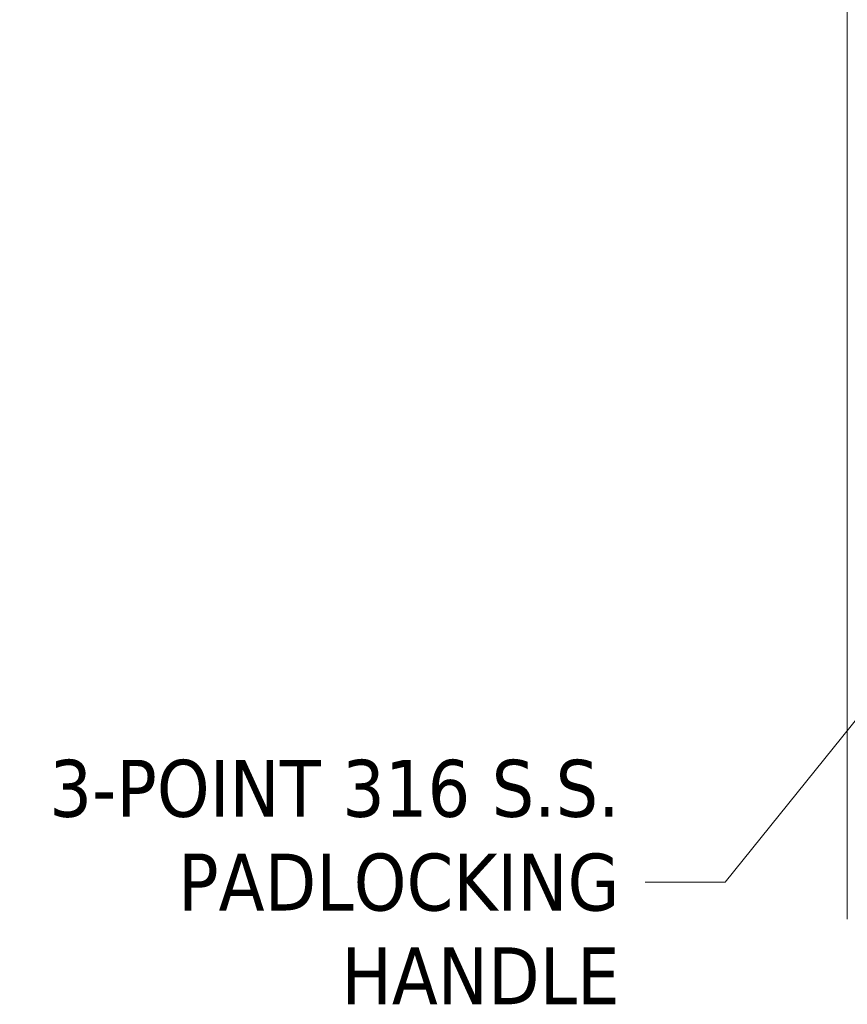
# Model space of a CAD drawing. Header units: inches. Extents: x 24 to 421, y 8 to 260.
# Tile 37 of 56: x 367 to 394, y 99 to 131. Entities that reach past the tile are written whole.
import ezdxf

# ---------------------------------------------------------------- set-up
doc = ezdxf.new("R2010")
doc.units = ezdxf.units.IN
doc.header["$LTSCALE"] = 26
doc.header["$MEASUREMENT"] = 0
doc.layers.get('0').update_dxf_attribs({"lineweight": 0})
doc.layers.add('Symbol (ANSI)', color=7, linetype='Continuous', lineweight=5)
doc.layers.add('Visible (ANSI)', color=7, linetype='Continuous', lineweight=5)
doc.styles.add('ROMANS', font='tahoma.ttf')
doc.dimstyles.new('Default (ANSI)$7', dxfattribs={"dimscale": 26, "dimtxt": 0.07, "dimasz": 0.098425, "dimexe": 0.125, "dimexo": 0.0625, "dimgap": 0.031496, "dimtad": 0, "dimtih": 1, "dimtoh": 1, "dimrnd": 1e-08, "dimzin": 0, "dimdsep": 46, "dimtxsty": 'ROMANS', "dimblk": 'Filled-1', "dimcen": 0.09, "dimdle": 0.393701, "dimclrd": 256, "dimclre": 256, "dimclrt": 256, "dimadec": 0, "dimazin": 0, "dimtfac": 0.928571, "dimtofl": 0, "dimtmove": 0, "dimatfit": 3, "dimfxl": 1, "dimtolj": 1, "dimtzin": 0, "dimlwd": -1, "dimlwe": -1, "dimarcsym": 0})

# ---------------------------------------------------------------- blocks, each defined once
blk = doc.blocks.new('Filled-1')
at = {"color": 0}
for p, q in [((0, 0), (-1, 0.179)), ((-1, 0.179), (-1, -0.179)), ((-1, 0), (0, 0)), ((-1, -0.179), (0, 0))]:
    blk.add_line(p, q, dxfattribs=at)
at = {"color": 0, "flags": 128}
blk.add_lwpolyline([(-1, -0.179), (0, 0), (-1, 0.179), (-1, -0.179)], dxfattribs=at)
at = {"color": 0}
blk.add_solid([(-1, -0.179), (0, 0), (-1, 0.179), (-1, -0.179)], dxfattribs=at)

msp = doc.modelspace()

# ---------------------------------------------------------------- linework, layer by layer
at = {"layer": 'Visible (ANSI)'}
msp.add_line((393.727, 159.134), (393.727, 101.882), dxfattribs=at)

# ---------------------------------------------------------------- texts
at = {"layer": 'Symbol (ANSI)', "insert": (386.447, 103.063), "char_height": 1.82, "width": 19.4566, "attachment_point": 6, "line_spacing_factor": 0.987884, "style": 'ROMANS'}
msp.add_mtext('{\\fTahoma|b0|i0;3-POINT 316 S.S.\\P\\fTahoma|b0|i0;PADLOCKING\\P\\fTahoma|b0|i0;HANDLE}', dxfattribs=at)

# ---------------------------------------------------------------- leaders
at = {"layer": 'Symbol (ANSI)', "annotation_type": 0, "has_hookline": 1, "hookline_direction": 1, "text_width": 19.111}
msp.add_leader([(404.824, 121.676), (389.825, 103.063), (387.266, 103.063)], dimstyle='Default (ANSI)$7', override={"dimtad": 0}, dxfattribs=at)

doc.saveas('drawing.dxf')
